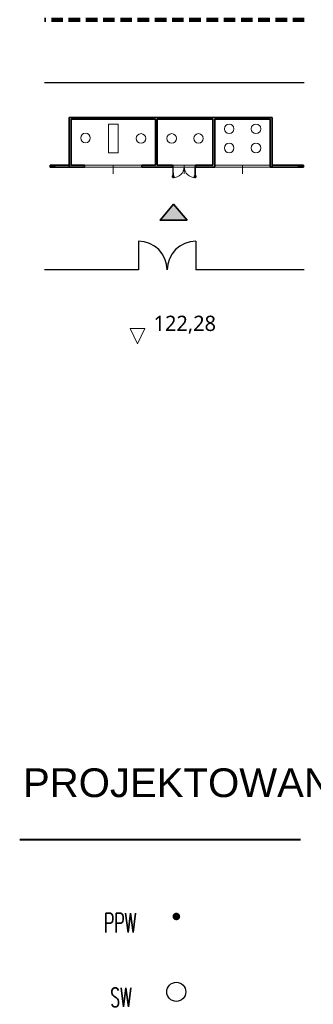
# Model space of a CAD drawing. Header units: metres. Extents: x 7464056 to 7464277, y 5957530 to 5957827.
# Tile 24 of 26: x 7464156 to 7464171, y 5957710 to 5957762. Entities that reach past the tile are written whole.
import ezdxf

# ---------------------------------------------------------------- set-up
doc = ezdxf.new("R2010")
doc.units = ezdxf.units.M
doc.header["$MEASUREMENT"] = 0
doc.linetypes.add('2', pattern=[0.9, 0.6, -0.3])
doc.layers.get('0').update_dxf_attribs({"color": 2, "linetype": 'CONTINUOUS', "lineweight": 5})
for name, color, linetype, lineweight in [('219-działka ewidencyjna', 7, 'CONTINUOUS', 30), ('__ A-ogrodzenie', 14, 'FENCELINE1', 30), ('__A-BUDYNEK', 7, 'CONTINUOUS', 35), ('__A-opisy', 5, 'CONTINUOUS', 20), ('__A-rzędne projektowane', 7, 'CONTINUOUS', 15), ('A-stolarka', 5, 'CONTINUOUS', 15), ('s-woda', 5, 'CONTINUOUS', 40)]:
    doc.layers.add(name, color=color, linetype=linetype, lineweight=lineweight)
doc.layers.add('Zakres', color=7, linetype='CONTINUOUS')
doc.styles.add('arial', font='arial.ttf')
doc.styles.add('SANIT', font='romans.shx', dxfattribs={"width": 0.7})
doc.styles.add('trebuchet', font='trebuc.ttf')
doc.linetypes.add('FENCELINE1', pattern='A,0.25,-0.1,[133,ltypeshp.shx,S=0.1,R=0,X=-0.1,Y=0],-0.1,1', length=1.45)

# ---------------------------------------------------------------- blocks, each defined once
blk = doc.blocks.new('Kota2')
at = {"color": 0}
blk.add_lwpolyline([(-0.386, 0.799), (0, 0), (0.386, 0.799)], close=True, dxfattribs=at)
at = {"color": 0, "style": 'trebuchet'}
blk.add_attdef('POZIOM', (-0.775, 1.071), '', height=1, dxfattribs=at)
blk = doc.blocks.new('US25')
at = {"linetype": 'Continuous', "lineweight": 0}
h = blk.add_hatch(color=0, dxfattribs=at)
edge = h.paths.add_edge_path()
edge.add_arc((0, 0), 0.2, 0, 360)

msp = doc.modelspace()

# ---------------------------------------------------------------- hatches: boundary and pattern name
at = {"layer": '__A-BUDYNEK', "ltscale": 0.25, "transparency": 33554687}
h = msp.add_hatch(color=256, dxfattribs=at)
h.dxf.hatch_style = 1
h.paths.add_polyline_path([(7464158.496, 5957754.237), (7464158.496, 5957754.137), (7464159.296, 5957754.137), (7464159.296, 5957754.237), (7464158.596, 5957754.237)])
h.paths.add_polyline_path([(7464158.596, 5957754.237), (7464158.596, 5957756.637), (7464162.996, 5957756.637), (7464162.996, 5957754.237), (7464162.296, 5957754.237), (7464162.296, 5957754.137), (7464163.896, 5957754.137), (7464163.896, 5957754.147), (7464163.896, 5957754.209), (7464163.896, 5957754.237), (7464163.096, 5957754.237), (7464163.096, 5957756.637), (7464165.996, 5957756.637), (7464165.996, 5957754.237), (7464165.096, 5957754.237), (7464165.096, 5957754.209), (7464165.096, 5957754.147), (7464165.087, 5957754.137, 0.693533), (7464165.078, 5957754.147), (7464165.08, 5957754.137), (7464165.096, 5957754.137), (7464165.096, 5957754.147), (7464165.084, 5957754.147, -0.693534), (7464165.096, 5957754.137), (7464166.096, 5957754.137), (7464166.096, 5957754.237), (7464166.096, 5957756.637), (7464168.996, 5957756.637), (7464168.996, 5957754.237), (7464168.996, 5957754.137), (7464169.096, 5957754.137), (7464169.096, 5957754.237), (7464169.096, 5957756.637), (7464169.096, 5957756.737), (7464158.496, 5957756.737), (7464158.496, 5957754.237)])
h = msp.add_hatch(color=256, dxfattribs=at)
h.dxf.hatch_style = 1
h.paths.add_polyline_path([(7464157.746, 5957754.137), (7464157.746, 5957754.237), (7464157.496, 5957754.237), (7464157.496, 5957754.14), (7464157.496, 5957754.137)])
h = msp.add_hatch(color=256, dxfattribs=at)
h.dxf.hatch_style = 1
h.paths.add_polyline_path([(7464170.471, 5957754.237), (7464170.471, 5957754.137), (7464170.721, 5957754.137), (7464170.721, 5957754.14), (7464170.721, 5957754.237)])
at = {"layer": '__A-BUDYNEK', "linetype": 'Continuous'}
msp.add_hatch(color=256, dxfattribs=at).paths.add_polyline_path([(7464164.655, 5957751.377), (7464163.949, 5957752.202), (7464163.242, 5957751.377)])

# ---------------------------------------------------------------- linework, layer by layer
at = {"layer": '219-działka ewidencyjna'}
msp.add_line((7464170.767, 5957758.542), (7464157.211, 5957758.542), dxfattribs=at)
at = {"layer": '__ A-ogrodzenie', "linetype": 'Continuous', "ltscale": 0.25}
for p, q in [((7464162.112, 5957750.271), (7464162.112, 5957748.771)), ((7464165.111, 5957750.27), (7464165.112, 5957748.77))]:
    msp.add_line(p, q, dxfattribs=at)
at = {"layer": '__ A-ogrodzenie'}
for p, q in [((7464162.112, 5957748.771), (7464157.211, 5957748.771)), ((7464170.767, 5957748.771), (7464165.112, 5957748.771))]:
    msp.add_line(p, q, dxfattribs=at)
at = {"layer": '__ A-ogrodzenie', "linetype": 'Continuous', "ltscale": 0.25}
for centre, start, end in [((7464162.111, 5957748.771), 359.9898, 89.9898), ((7464165.111, 5957748.77), 89.9898, 179.9898)]:
    msp.add_arc(centre, 1.5, start, end, dxfattribs=at)
at = {"layer": '__A-BUDYNEK', "color": 7}
for p, q in [((7464158.496, 5957756.737), (7464169.096, 5957756.737)), ((7464158.496, 5957756.737), (7464158.496, 5957754.137)), ((7464158.596, 5957756.637), (7464162.996, 5957756.637)), ((7464158.596, 5957756.637), (7464158.596, 5957754.237)), ((7464162.996, 5957756.637), (7464162.996, 5957754.237)), ((7464165.996, 5957756.637), (7464163.096, 5957756.637)), ((7464163.096, 5957756.637), (7464163.096, 5957754.237)), ((7464165.996, 5957756.637), (7464165.996, 5957754.237)), ((7464168.996, 5957756.637), (7464166.096, 5957756.637)), ((7464166.096, 5957756.637), (7464166.096, 5957754.237)), ((7464168.996, 5957756.637), (7464168.996, 5957754.237)), ((7464169.096, 5957756.737), (7464169.096, 5957754.137)), ((7464169.096, 5957756.637), (7464169.096, 5957754.237)), ((7464157.496, 5957754.24), (7464157.496, 5957754.14)), ((7464157.746, 5957754.237), (7464157.746, 5957754.137)), ((7464158.496, 5957754.237), (7464157.746, 5957754.237)), ((7464157.746, 5957754.137), (7464158.496, 5957754.137)), ((7464158.496, 5957754.137), (7464159.296, 5957754.137)), ((7464159.296, 5957754.237), (7464158.596, 5957754.237)), ((7464159.296, 5957754.237), (7464159.296, 5957754.137)), ((7464162.296, 5957754.237), (7464162.296, 5957754.137)), ((7464162.996, 5957754.237), (7464162.296, 5957754.237)), ((7464162.296, 5957754.137), (7464163.896, 5957754.137)), ((7464163.896, 5957754.237), (7464163.096, 5957754.237)), ((7464163.896, 5957754.237), (7464163.896, 5957754.137)), ((7464165.996, 5957754.237), (7464165.096, 5957754.237)), ((7464165.096, 5957754.237), (7464165.096, 5957754.137)), ((7464166.096, 5957754.137), (7464165.096, 5957754.137)), ((7464166.096, 5957754.237), (7464166.096, 5957754.137)), ((7464168.996, 5957754.237), (7464168.996, 5957754.137)), ((7464168.996, 5957754.137), (7464169.096, 5957754.137)), ((7464170.471, 5957754.237), (7464169.096, 5957754.237)), ((7464169.096, 5957754.137), (7464170.471, 5957754.137)), ((7464170.471, 5957754.237), (7464170.471, 5957754.14)), ((7464170.721, 5957754.237), (7464170.721, 5957754.14))]:
    msp.add_line(p, q, dxfattribs=at)
at = {"layer": '__A-BUDYNEK', "color": 7, "lineweight": 15}
for p, q in [((7464157.796, 5957754.237), (7464162.196, 5957754.237)), ((7464158.596, 5957754.237), (7464162.996, 5957754.237)), ((7464159.296, 5957754.137), (7464162.296, 5957754.137)), ((7464165.096, 5957754.237), (7464163.896, 5957754.237)), ((7464165.096, 5957754.137), (7464163.896, 5957754.137)), ((7464168.996, 5957754.237), (7464166.096, 5957754.237)), ((7464168.996, 5957754.137), (7464166.096, 5957754.137))]:
    msp.add_line(p, q, dxfattribs=at)
msp.add_lwpolyline([(7464160.546, 5957756.387), (7464161.046, 5957756.387), (7464161.046, 5957754.887), (7464160.546, 5957754.887)], close=True, dxfattribs=at)
at = {"layer": '__A-BUDYNEK', "color": 7}
for points in [[(7464157.496, 5957754.237), (7464157.746, 5957754.237), (7464157.746, 5957754.137), (7464157.496, 5957754.137)], [(7464170.471, 5957754.237), (7464170.721, 5957754.237), (7464170.721, 5957754.137), (7464170.471, 5957754.137)]]:
    msp.add_lwpolyline(points, close=True, dxfattribs=at)
at = {"layer": '__A-BUDYNEK', "linetype": 'Continuous'}
msp.add_lwpolyline([(7464164.655, 5957751.377), (7464163.242, 5957751.377), (7464163.949, 5957752.202), (7464164.655, 5957751.377)], dxfattribs=at)
at = {"layer": '__A-BUDYNEK', "color": 7, "lineweight": 15}
for centre in [(7464166.846, 5957756.137), (7464168.246, 5957756.137), (7464159.346, 5957755.66), (7464162.246, 5957755.637), (7464163.846, 5957755.637), (7464165.246, 5957755.637), (7464166.846, 5957755.137), (7464168.246, 5957755.137)]:
    msp.add_circle(centre, 0.25, dxfattribs=at)
at = {"layer": 'A-stolarka', "color": 7, "ltscale": 2}
for p, q in [((7464160.796, 5957754.237), (7464160.796, 5957753.785)), ((7464164.496, 5957754.237), (7464164.496, 5957753.785)), ((7464167.546, 5957754.237), (7464167.546, 5957753.785))]:
    msp.add_line(p, q, dxfattribs=at)
at = {"layer": 'A-stolarka', "color": 7}
for p, q in [((7464163.879, 5957753.633), (7464163.882, 5957753.67)), ((7464163.901, 5957753.615), (7464163.879, 5957753.615)), ((7464163.901, 5957753.628), (7464163.892, 5957753.628)), ((7464163.901, 5957753.606), (7464163.901, 5957753.636)), ((7464163.907, 5957753.638), (7464163.903, 5957753.638)), ((7464163.907, 5957753.605), (7464163.903, 5957753.605)), ((7464163.934, 5957753.638), (7464163.939, 5957753.638)), ((7464163.934, 5957753.605), (7464163.939, 5957753.605)), ((7464163.941, 5957753.606), (7464163.941, 5957753.636)), ((7464163.941, 5957753.628), (7464163.95, 5957753.628)), ((7464163.941, 5957753.615), (7464163.962, 5957753.615)), ((7464163.962, 5957753.633), (7464163.96, 5957753.67)), ((7464165.031, 5957753.633), (7464165.033, 5957753.67)), ((7464165.052, 5957753.615), (7464165.031, 5957753.615)), ((7464165.052, 5957753.628), (7464165.043, 5957753.628)), ((7464165.052, 5957753.606), (7464165.052, 5957753.636)), ((7464165.059, 5957753.638), (7464165.054, 5957753.638)), ((7464165.059, 5957753.605), (7464165.054, 5957753.605)), ((7464165.086, 5957753.638), (7464165.09, 5957753.638)), ((7464165.086, 5957753.605), (7464165.09, 5957753.605)), ((7464165.092, 5957753.606), (7464165.092, 5957753.636)), ((7464165.092, 5957753.628), (7464165.101, 5957753.628)), ((7464165.092, 5957753.615), (7464165.114, 5957753.615)), ((7464165.114, 5957753.633), (7464165.111, 5957753.67))]:
    msp.add_line(p, q, dxfattribs=at)
for points in [[(7464163.908, 5957754.147), (7464163.896, 5957754.147), (7464163.896, 5957754.209), (7464163.928, 5957754.209, -0.414214), (7464163.929, 5957754.207), (7464163.929, 5957754.17), (7464163.919, 5957754.17), (7464163.919, 5957754.168), (7464163.922, 5957754.168), (7464163.922, 5957754.165), (7464163.908, 5957754.165), (7464163.908, 5957754.147)], [(7464163.927, 5957754.127), (7464163.932, 5957754.127, -0.414214), (7464163.934, 5957754.125), (7464163.934, 5957753.584, -0.414214), (7464163.932, 5957753.582), (7464163.915, 5957753.582), (7464163.915, 5957753.575), (7464163.909, 5957753.575, -0.414214), (7464163.907, 5957753.577), (7464163.907, 5957754.132, -0.414214), (7464163.909, 5957754.134), (7464163.913, 5957754.134)], [(7464165.066, 5957754.127), (7464165.061, 5957754.127, 0.414214), (7464165.059, 5957754.125), (7464165.059, 5957753.584, 0.414214), (7464165.061, 5957753.582), (7464165.078, 5957753.582), (7464165.078, 5957753.575), (7464165.084, 5957753.575, 0.414214), (7464165.086, 5957753.577), (7464165.086, 5957754.132, 0.414214), (7464165.084, 5957754.134), (7464165.08, 5957754.134)], [(7464165.084, 5957754.147), (7464165.096, 5957754.147), (7464165.096, 5957754.209), (7464165.065, 5957754.209, 0.414214), (7464165.063, 5957754.207), (7464165.063, 5957754.17), (7464165.074, 5957754.17), (7464165.074, 5957754.168), (7464165.071, 5957754.168), (7464165.071, 5957754.165), (7464165.084, 5957754.165), (7464165.084, 5957754.147)]]:
    msp.add_lwpolyline(points, format="xyb", dxfattribs=at)
for points in [[(7464163.912, 5957754.139, -5.30393), (7464163.913, 5957754.142), (7464163.913, 5957754.128, 0.414214), (7464163.916, 5957754.125), (7464163.927, 5957754.125), (7464163.927, 5957754.127), (7464163.916, 5957754.127, -0.414214), (7464163.915, 5957754.128), (7464163.915, 5957754.142, 4.433589), (7464163.913, 5957754.137)], [(7464163.908, 5957754.149), (7464163.919, 5957754.149, 1.297393), (7464163.92, 5957754.15), (7464163.92, 5957754.165), (7464163.922, 5957754.165), (7464163.922, 5957754.147), (7464163.908, 5957754.147)], [(7464165.081, 5957754.139, 5.30393), (7464165.08, 5957754.142), (7464165.08, 5957754.128, -0.414214), (7464165.077, 5957754.125), (7464165.066, 5957754.125), (7464165.066, 5957754.127), (7464165.077, 5957754.127, 0.414214), (7464165.078, 5957754.128), (7464165.078, 5957754.142, -4.433589), (7464165.08, 5957754.137)], [(7464165.084, 5957754.149), (7464165.074, 5957754.149, -1.297393), (7464165.072, 5957754.15), (7464165.072, 5957754.165), (7464165.071, 5957754.165), (7464165.071, 5957754.147), (7464165.084, 5957754.147)]]:
    msp.add_lwpolyline(points, format="xyb", close=True, dxfattribs=at)
for points in [[(7464163.915, 5957754.164), (7464163.915, 5957754.15), (7464163.917, 5957754.15), (7464163.917, 5957754.165), (7464163.91, 5957754.165), (7464163.91, 5957754.15), (7464163.913, 5957754.15), (7464163.913, 5957754.164)], [(7464163.915, 5957754.149), (7464163.915, 5957754.164), (7464163.913, 5957754.164), (7464163.913, 5957754.149)], [(7464163.913, 5957754.147), (7464163.913, 5957754.146)], [(7464163.915, 5957754.142), (7464163.915, 5957754.147)], [(7464165.078, 5957754.164), (7464165.078, 5957754.15), (7464165.076, 5957754.15), (7464165.076, 5957754.165), (7464165.083, 5957754.165), (7464165.083, 5957754.15), (7464165.08, 5957754.15), (7464165.08, 5957754.164)], [(7464165.078, 5957754.149), (7464165.078, 5957754.164), (7464165.08, 5957754.164), (7464165.08, 5957754.149)], [(7464165.078, 5957754.142), (7464165.078, 5957754.147)], [(7464165.08, 5957754.147), (7464165.08, 5957754.146)]]:
    msp.add_lwpolyline(points, dxfattribs=at)
for centre in [(7464163.909, 5957754.142), (7464165.084, 5957754.142)]:
    msp.add_circle(centre, 0.0039, dxfattribs=at)
for centre, radius, start, end in [((7464163.894, 5957754.178), 0.603, 271.9601, 357.0808), ((7464165.099, 5957754.178), 0.603, 182.9192, 268.0399), ((7464163.939, 5957753.636), 0.0018, 0, 90), ((7464163.939, 5957753.606), 0.0018, 270, 0), ((7464163.95, 5957753.622), 0.006, 58.6119, 90), ((7464163.956, 5957753.632), 0.0063, 238.6118, 5.465), ((7464163.962, 5957753.621), 0.0063, 270, 0), ((7464163.966, 5957753.684), 0.00444, 18.9246, 90), ((7464165.027, 5957753.684), 0.00444, 90, 161.0754), ((7464165.031, 5957753.621), 0.0063, 180, 270), ((7464165.037, 5957753.632), 0.0063, 174.535, 301.3882), ((7464165.043, 5957753.622), 0.006, 90, 121.3881), ((7464165.054, 5957753.636), 0.0018, 90, 180), ((7464165.054, 5957753.606), 0.0018, 180, 270)]:
    msp.add_arc(centre, radius, start, end, dxfattribs=at)
for centre, major_axis, ratio, start_param, end_param in [((7464163.875, 5957753.684), (0.00314, -0.00314), 1, 2.356194, 3.596693), ((7464163.879, 5957753.621), (0.00445, -0.00445), 1, 3.926991, 5.497787), ((7464163.886, 5957753.632), (-0.00445, -0.00445), 1, 5.402404, 7.61641), ((7464163.892, 5957753.622), (-0.00424, -0.00424), 1, 3.926991, 4.474817), ((7464163.903, 5957753.636), (-0.00127, -0.00127), 1, 3.926991, 5.497787), ((7464163.903, 5957753.606), (0.00127, -0.00127), 1, 3.926991, 5.497787), ((7464163.966, 5957753.67), (0, -0.018), 0.347016, 3.132997, 4.712389), ((7464165.117, 5957753.67), (0, -0.018), 0.347016, 3.132997, 4.712389)]:
    msp.add_ellipse(centre, major_axis=major_axis, ratio=ratio, start_param=start_param, end_param=end_param, dxfattribs=at)
at = {"layer": 'A-stolarka', "color": 7, "extrusion": (0, 0, -1)}
for centre, major_axis, ratio, start_param, end_param in [((7464163.876, 5957753.67), (0, -0.018), 0.347016, 3.132997, 4.712389), ((7464165.027, 5957753.67), (0, -0.018), 0.347016, 3.132997, 4.712389), ((7464165.09, 5957753.636), (0.00127, -0.00127), 1, 3.926991, 5.497787), ((7464165.09, 5957753.606), (-0.00127, -0.00127), 1, 3.926991, 5.497787), ((7464165.101, 5957753.622), (0.00424, -0.00424), 1, 3.926991, 4.474817), ((7464165.107, 5957753.632), (0.00445, -0.00445), 1, 5.402404, 7.61641), ((7464165.114, 5957753.621), (-0.00445, -0.00445), 1, 3.926991, 5.497787), ((7464165.117, 5957753.684), (-0.00314, -0.00314), 1, 2.356194, 3.596693)]:
    msp.add_ellipse(centre, major_axis=major_axis, ratio=ratio, start_param=start_param, end_param=end_param, dxfattribs=at)
at = {"layer": 'A-stolarka', "color": 7}
for points in [[(7464163.873, 5957753.621), (7464163.873, 5957753.623), (7464163.871, 5957753.633), (7464163.871, 5957753.649), (7464163.868, 5957753.668), (7464163.87, 5957753.68), (7464163.871, 5957753.685)], [(7464165.12, 5957753.621), (7464165.12, 5957753.623), (7464165.122, 5957753.633), (7464165.122, 5957753.649), (7464165.125, 5957753.668), (7464165.123, 5957753.68), (7464165.122, 5957753.685)]]:
    msp.add_open_spline(points, degree=3, knots=[0, 0, 0, 0, 1.06066, 4.623314, 8.177981, 10.699943, 10.699943, 10.699943, 10.699943], dxfattribs=at)
for points in [[(7464163.969, 5957753.621), (7464163.969, 5957753.628), (7464163.971, 5957753.649), (7464163.972, 5957753.67), (7464163.97, 5957753.685)], [(7464165.024, 5957753.621), (7464165.023, 5957753.628), (7464165.022, 5957753.649), (7464165.021, 5957753.67), (7464165.023, 5957753.685)]]:
    msp.add_spline(points, degree=3, dxfattribs=at)
at = {"layer": 's-woda', "ltscale": 0.25}
msp.add_line((7464155.91, 5957719.035), (7464170.571, 5957719.035), dxfattribs=at)
at = {"layer": 's-woda', "lineweight": 30, "ltscale": 0.25}
msp.add_circle((7464164.086, 5957711.091), 0.5, dxfattribs=at)
at = {"layer": 'Zakres', "color": 134, "linetype": '2', "lineweight": 90}
msp.add_line((7464170.767, 5957761.835), (7464157.211, 5957761.835), dxfattribs=at)

# ---------------------------------------------------------------- block references
at = {"layer": '__A-rzędne projektowane'}
ref = msp.add_blockref('Kota2', (7464162.063, 5957744.916), dxfattribs=dict(at, zscale=0.7))
ref.add_attrib('Poziom', '122,28', (7464162.901, 5957745.585), dxfattribs={"layer": '0', "color": 0, "height": 0.8, "style": 'trebuchet'})
at = {"layer": 's-woda', "ltscale": 0.25}
msp.add_blockref('US25', (7464164.09, 5957715.024), dxfattribs=at)

# ---------------------------------------------------------------- texts
at = {"layer": '__A-opisy', "color": 7, "ltscale": 2, "style": 'arial'}
msp.add_text('PROJEKTOWANA INFRASTRUKTURA TECHNICZNA:', height=1.5, dxfattribs=at).set_placement((7464156.081, 5957721.256))
at = {"layer": 's-woda', "lineweight": 30, "style": 'SANIT', "width": 0.6}
for s, p in [('PPW', (7464160.31, 5957714.192)), ('SW', (7464160.637, 5957710.3))]:
    msp.add_text(s, height=1, dxfattribs=at).set_placement(p)

doc.saveas('drawing.dxf')
